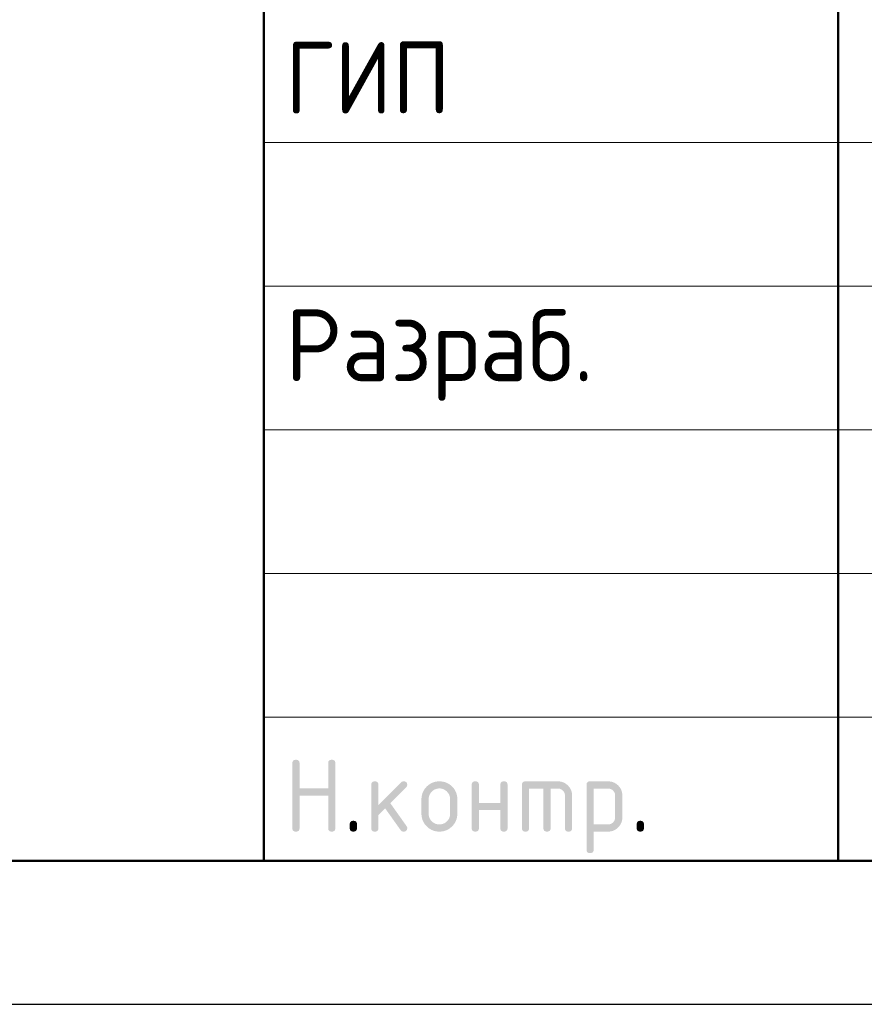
# Model space of a CAD drawing. Header units: millimetres. Extents: x 0 to 50400, y 0 to 35652.
# Tile 5 of 13: x 26580 to 30109, y 0 to 4113. Entities that reach past the tile are written whole.
import ezdxf

# ---------------------------------------------------------------- set-up
doc = ezdxf.new("R2010")
doc.units = ezdxf.units.MM
doc.layers.add('Standard', color=7, linetype='Continuous', lineweight=25)
doc.styles.add('ISOCPEUR', font='txt')

msp = doc.modelspace()

# ---------------------------------------------------------------- hatches: boundary and pattern name
at = {"layer": 'Standard', "linetype": 'Continuous', "lineweight": 25, "transparency": 33554687}
for points in [[(27718.9, 736.5), (27718.9, 1006.5), (27718.9, 1008.4), (27719.1, 1010.1), (27719.4, 1011.7), (27719.8, 1013.1), (27720.3, 1014.5), (27721, 1015.7), (27721.7, 1016.9), (27722.7, 1017.8), (27723.6, 1018.7), (27724.8, 1019.4), (27725.9, 1020.1), (27727.4, 1020.6), (27728.8, 1021.1), (27730.4, 1021.3), (27732, 1021.5), (27733.9, 1021.5), (27735.8, 1021.5), (27737.4, 1021.3), (27739.1, 1021.1), (27740.5, 1020.6), (27741.9, 1020.1), (27743.1, 1019.4), (27744.3, 1018.7), (27745.2, 1017.8), (27746.1, 1016.9), (27746.8, 1015.7), (27747.5, 1014.5), (27748, 1013.1), (27748.5, 1011.7), (27748.7, 1010.1), (27749, 1008.4), (27749, 1006.6), (27749, 901.6), (27868.6, 901.6), (27868.6, 1006.6), (27868.6, 1008.4), (27868.9, 1010.1), (27869.1, 1011.7), (27869.6, 1013.1), (27870, 1014.5), (27870.7, 1015.7), (27871.4, 1016.9), (27872.4, 1017.8), (27873.3, 1018.7), (27874.5, 1019.4), (27875.7, 1020.1), (27877.1, 1020.6), (27878.5, 1021.1), (27880.1, 1021.3), (27881.8, 1021.5), (27883.6, 1021.5), (27885.5, 1021.5), (27887.2, 1021.3), (27888.8, 1021.1), (27890.2, 1020.6), (27891.6, 1020.1), (27892.8, 1019.4), (27894, 1018.7), (27894.9, 1017.8), (27895.9, 1016.9), (27896.6, 1015.7), (27897.3, 1014.5), (27897.7, 1013.1), (27898.2, 1011.7), (27898.4, 1010.1), (27898.7, 1008.4), (27898.7, 1006.5), (27898.7, 736.5), (27898.7, 734.7), (27898.4, 733), (27898.2, 731.4), (27897.7, 730), (27897.3, 728.6), (27896.6, 727.4), (27895.9, 726.2), (27894.9, 725.3), (27894, 724.4), (27892.8, 723.7), (27891.6, 723), (27890.2, 722.5), (27888.8, 722), (27887.2, 721.8), (27885.5, 721.5), (27883.6, 721.5), (27881.8, 721.5), (27880.1, 721.8), (27878.5, 722), (27877.1, 722.5), (27875.7, 723), (27874.5, 723.7), (27873.3, 724.4), (27872.4, 725.3), (27871.4, 726.2), (27870.7, 727.4), (27870, 728.6), (27869.6, 730), (27869.1, 731.4), (27868.9, 733), (27868.6, 734.7), (27868.6, 736.5), (27868.6, 871.5), (27749, 871.5), (27749, 736.5), (27749, 734.7), (27748.7, 733), (27748.5, 731.4), (27748, 730), (27747.5, 728.6), (27746.8, 727.4), (27746.1, 726.2), (27745.2, 725.3), (27744.3, 724.4), (27743.1, 723.7), (27741.9, 723), (27740.5, 722.5), (27739.1, 722), (27737.4, 721.8), (27735.8, 721.5), (27733.9, 721.5), (27732, 721.5), (27730.4, 721.8), (27728.8, 722), (27727.4, 722.5), (27725.9, 723), (27724.8, 723.7), (27723.6, 724.4), (27722.7, 725.3), (27721.7, 726.2), (27721, 727.4), (27720.3, 728.6), (27719.8, 730), (27719.4, 731.4), (27719.1, 733), (27718.9, 734.7)], [(28078.7, 832.8), (28173, 927.1), (28174.1, 928.1), (28175.3, 929), (28176.5, 929.8), (28177.9, 930.3), (28179.2, 930.8), (28180.6, 931.1), (28182.1, 931.4), (28183.7, 931.4), (28185.6, 931.4), (28187.2, 931.1), (28188.9, 930.9), (28190.3, 930.4), (28191.7, 930), (28192.8, 929.3), (28194, 928.6), (28195, 927.6), (28195.9, 926.7), (28196.6, 925.5), (28197.3, 924.3), (28197.8, 922.9), (28198.2, 921.5), (28198.5, 919.9), (28198.7, 918.3), (28198.7, 916.4), (28198.7, 914.9), (28198.4, 913.5), (28198.1, 912.1), (28197.6, 910.8), (28197, 909.5), (28196.1, 908.3), (28195.3, 907.1), (28194.1, 905.9), (28128.3, 840.1), (28195.7, 745.2), (28197.2, 743.1), (28198, 740.9), (28198.7, 738.7), (28198.7, 736.3), (28198.7, 734.5), (28198.5, 732.8), (28198.2, 731.2), (28197.8, 729.9), (28197.3, 728.5), (28196.6, 727.3), (28195.9, 726.2), (28195, 725.2), (28194, 724.3), (28192.8, 723.6), (28191.7, 722.9), (28190.3, 722.5), (28188.9, 722), (28187.2, 721.8), (28185.6, 721.5), (28183.7, 721.5), (28181.7, 721.5), (28179.9, 721.9), (28178.2, 722.3), (28176.6, 723.1), (28175, 723.9), (28173.7, 725.1), (28172.3, 726.3), (28171.2, 727.9), (28106.7, 818.6), (28078.7, 790.6), (28078.7, 736.5), (28078.7, 734.7), (28078.5, 733), (28078.3, 731.4), (28077.8, 730), (28077.3, 728.6), (28076.6, 727.4), (28075.9, 726.2), (28075, 725.3), (28074, 724.4), (28072.9, 723.7), (28071.7, 723), (28070.3, 722.5), (28068.9, 722), (28067.2, 721.8), (28065.6, 721.5), (28063.7, 721.5), (28061.8, 721.5), (28060.2, 721.8), (28058.5, 722), (28057.1, 722.5), (28055.7, 723), (28054.5, 723.7), (28053.4, 724.4), (28052.4, 725.3), (28051.5, 726.2), (28050.8, 727.4), (28050.1, 728.6), (28049.6, 730), (28049.2, 731.4), (28048.9, 733), (28048.7, 734.7), (28048.7, 736.5), (28048.7, 916.4), (28048.7, 918.3), (28048.9, 919.9), (28049.2, 921.5), (28049.6, 922.9), (28050.1, 924.3), (28050.8, 925.5), (28051.5, 926.7), (28052.4, 927.6), (28053.4, 928.6), (28054.5, 929.3), (28055.7, 930), (28057.1, 930.4), (28058.5, 930.9), (28060.2, 931.1), (28061.8, 931.4), (28063.7, 931.4), (28065.6, 931.4), (28067.2, 931.1), (28068.9, 930.9), (28070.3, 930.4), (28071.7, 930), (28072.9, 929.3), (28074, 928.6), (28075, 927.6), (28075.9, 926.7), (28076.6, 925.5), (28077.3, 924.3), (28077.8, 922.9), (28078.3, 921.5), (28078.5, 919.9), (28078.7, 918.3), (28078.7, 916.4)], [(28498.4, 811.4), (28498.4, 736.5), (28498.4, 734.7), (28498.2, 733), (28497.9, 731.4), (28497.5, 730), (28497, 728.6), (28496.3, 727.4), (28495.6, 726.2), (28494.6, 725.3), (28493.7, 724.4), (28492.5, 723.6), (28491.4, 723), (28489.9, 722.5), (28488.5, 722), (28486.9, 721.8), (28485.2, 721.5), (28483.4, 721.5), (28481.5, 721.5), (28479.8, 721.8), (28478.2, 722), (28476.8, 722.5), (28475.4, 723), (28474.2, 723.7), (28473, 724.4), (28472.1, 725.3), (28471.2, 726.2), (28470.5, 727.4), (28469.8, 728.6), (28469.3, 730), (28468.8, 731.4), (28468.6, 733), (28468.3, 734.7), (28468.3, 736.5), (28468.3, 916.4), (28468.3, 918.3), (28468.6, 919.9), (28468.8, 921.5), (28469.3, 922.9), (28469.8, 924.3), (28470.5, 925.5), (28471.2, 926.7), (28472.1, 927.6), (28473, 928.6), (28474.2, 929.3), (28475.4, 930), (28476.8, 930.4), (28478.2, 930.9), (28479.8, 931.1), (28481.5, 931.4), (28483.4, 931.4), (28485.2, 931.4), (28486.9, 931.1), (28488.5, 930.9), (28489.9, 930.4), (28491.4, 930), (28492.5, 929.3), (28493.7, 928.6), (28494.6, 927.6), (28495.6, 926.7), (28496.3, 925.5), (28497, 924.4), (28497.5, 923), (28497.9, 921.5), (28498.2, 919.9), (28498.4, 918.3), (28498.4, 916.4), (28498.4, 841.5), (28588, 841.5), (28588, 916.4), (28588, 918.3), (28588.2, 919.9), (28588.5, 921.5), (28589, 923), (28589.4, 924.4), (28590.1, 925.5), (28590.8, 926.7), (28591.8, 927.6), (28592.7, 928.6), (28593.9, 929.3), (28595.1, 930), (28596.5, 930.4), (28597.9, 930.9), (28599.5, 931.1), (28601.2, 931.4), (28603, 931.4), (28604.9, 931.4), (28606.6, 931.1), (28608.2, 930.9), (28609.6, 930.4), (28611, 930), (28612.2, 929.3), (28613.4, 928.6), (28614.3, 927.6), (28615.2, 926.7), (28615.9, 925.5), (28616.7, 924.3), (28617.1, 922.9), (28617.6, 921.5), (28617.8, 919.9), (28618.1, 918.3), (28618.1, 916.4), (28618.1, 736.5), (28618.1, 734.7), (28617.8, 733), (28617.6, 731.4), (28617.1, 730), (28616.7, 728.6), (28615.9, 727.4), (28615.2, 726.2), (28614.3, 725.3), (28613.4, 724.4), (28612.2, 723.7), (28611, 723), (28609.6, 722.5), (28608.2, 722), (28606.6, 721.8), (28604.9, 721.5), (28603, 721.5), (28601.2, 721.5), (28599.5, 721.8), (28597.9, 722), (28596.5, 722.5), (28595.1, 723), (28593.9, 723.6), (28592.7, 724.4), (28591.8, 725.3), (28590.8, 726.2), (28590.1, 727.4), (28589.4, 728.6), (28589, 730), (28588.5, 731.4), (28588.2, 733), (28588, 734.7), (28588, 736.5), (28588, 811.4)], [(28693.2, 931.4), (28828.1, 931.4), (28831.2, 931.4), (28834.2, 931.1), (28837.2, 930.8), (28840.1, 930.3), (28843, 929.7), (28845.7, 928.9), (28848.5, 928.1), (28851.2, 927), (28853.8, 925.9), (28856.4, 924.5), (28858.9, 923.2), (28861.3, 921.5), (28863.7, 919.9), (28866, 918), (28868.3, 916.1), (28870.5, 913.9), (28872.7, 911.7), (28874.6, 909.4), (28876.5, 907.1), (28878.2, 904.7), (28879.8, 902.3), (28881.2, 899.7), (28882.5, 897.2), (28883.6, 894.5), (28884.7, 891.9), (28885.5, 889.1), (28886.4, 886.3), (28886.9, 883.4), (28887.5, 880.6), (28887.7, 877.6), (28888, 874.5), (28888, 871.4), (28888, 736.5), (28888, 734.7), (28887.8, 733), (28887.5, 731.4), (28887.1, 730), (28886.6, 728.6), (28885.9, 727.4), (28885.2, 726.2), (28884.3, 725.3), (28883.3, 724.4), (28882.1, 723.7), (28881, 723), (28879.6, 722.5), (28878.1, 722), (28876.5, 721.8), (28874.9, 721.5), (28873, 721.5), (28871.1, 721.5), (28869.5, 721.8), (28867.8, 722), (28866.4, 722.5), (28865, 723), (28863.8, 723.6), (28862.7, 724.4), (28861.7, 725.3), (28860.8, 726.2), (28860.1, 727.4), (28859.4, 728.6), (28858.9, 730), (28858.4, 731.4), (28858.2, 733), (28857.9, 734.7), (28857.9, 736.5), (28857.9, 871.4), (28857.9, 874.5), (28857.4, 877.5), (28856.9, 880.4), (28855.8, 883.1), (28854.7, 885.7), (28853.1, 888.1), (28851.5, 890.5), (28849.3, 892.7), (28847.2, 894.8), (28844.8, 896.5), (28842.4, 898.1), (28839.7, 899.2), (28837.1, 900.2), (28834.1, 900.8), (28831.2, 901.3), (28828, 901.3), (28798.1, 901.3), (28798.1, 736.5), (28798.1, 734.7), (28797.9, 733), (28797.6, 731.4), (28797.2, 730), (28796.7, 728.6), (28796, 727.4), (28795.3, 726.2), (28794.4, 725.3), (28793.4, 724.4), (28792.3, 723.6), (28791.1, 723), (28789.7, 722.5), (28788.3, 722), (28786.6, 721.8), (28785, 721.5), (28783.1, 721.5), (28781.2, 721.5), (28779.6, 721.8), (28777.9, 722), (28776.5, 722.5), (28775.1, 723), (28773.9, 723.6), (28772.8, 724.4), (28771.8, 725.3), (28770.9, 726.2), (28770.2, 727.4), (28769.5, 728.6), (28769, 730), (28768.5, 731.4), (28768.3, 733), (28768.1, 734.7), (28768.1, 736.5), (28768.1, 901.3), (28708.2, 901.3), (28708.2, 736.5), (28708.2, 734.7), (28708, 733), (28707.8, 731.4), (28707.3, 730), (28706.8, 728.6), (28706.1, 727.4), (28705.4, 726.2), (28704.5, 725.3), (28703.5, 724.4), (28702.4, 723.6), (28701.2, 723), (28699.8, 722.5), (28698.4, 722), (28696.7, 721.8), (28695.1, 721.5), (28693.2, 721.5), (28691.3, 721.5), (28689.7, 721.8), (28688, 722), (28686.6, 722.5), (28685.2, 723), (28684, 723.7), (28682.9, 724.4), (28681.9, 725.3), (28681, 726.2), (28680.3, 727.4), (28679.6, 728.6), (28679.1, 730), (28678.7, 731.4), (28678.4, 733), (28678.2, 734.7), (28678.2, 736.5), (28678.2, 916.4), (28678.2, 918.3), (28678.4, 919.9), (28678.6, 921.5), (28679.1, 922.9), (28679.6, 924.3), (28680.3, 925.5), (28681, 926.7), (28681.9, 927.6), (28682.9, 928.6), (28684, 929.3), (28685.2, 930), (28686.6, 930.4), (28688, 930.9), (28689.6, 931.1), (28691.3, 931.4)], [(27958.8, 751.6), (27958.8, 753.5), (27959, 755.1), (27959.3, 756.8), (27959.7, 758.2), (27960.2, 759.6), (27960.9, 760.8), (27961.6, 761.9), (27962.5, 762.9), (27963.5, 763.8), (27964.7, 764.5), (27965.8, 765.2), (27967.2, 765.7), (27968.6, 766.2), (27970.3, 766.4), (27971.9, 766.6), (27973.8, 766.6), (27975.7, 766.6), (27977.3, 766.4), (27979, 766.2), (27980.4, 765.7), (27981.8, 765.2), (27983, 764.5), (27984.1, 763.8), (27985.1, 762.9), (27986, 761.9), (27986.7, 760.8), (27987.4, 759.6), (27987.9, 758.2), (27988.4, 756.8), (27988.6, 755.1), (27988.8, 753.5), (27988.8, 751.6), (27988.8, 736.6), (27988.8, 734.7), (27988.6, 733), (27988.4, 731.4), (27987.9, 730), (27987.4, 728.6), (27986.7, 727.4), (27986, 726.2), (27985.1, 725.3), (27984.1, 724.4), (27983, 723.7), (27981.8, 723), (27980.4, 722.5), (27979, 722), (27977.3, 721.8), (27975.7, 721.5), (27973.8, 721.5), (27971.9, 721.5), (27970.3, 721.8), (27968.6, 722), (27967.2, 722.5), (27965.8, 723), (27964.7, 723.7), (27963.5, 724.4), (27962.5, 725.3), (27961.6, 726.2), (27960.9, 727.4), (27960.2, 728.6), (27959.7, 730), (27959.3, 731.4), (27959, 733), (27958.8, 734.7), (27958.8, 736.6)], [(29158, 751.6), (29158, 753.5), (29158.2, 755.1), (29158.4, 756.8), (29158.9, 758.2), (29159.4, 759.6), (29160.1, 760.8), (29160.8, 761.9), (29161.7, 762.9), (29162.6, 763.8), (29163.8, 764.5), (29165, 765.2), (29166.4, 765.7), (29167.8, 766.2), (29169.5, 766.4), (29171.1, 766.6), (29173, 766.6), (29174.9, 766.6), (29176.5, 766.4), (29178.1, 766.2), (29179.6, 765.7), (29181, 765.2), (29182.1, 764.5), (29183.3, 763.8), (29184.3, 762.9), (29185.2, 761.9), (29185.9, 760.8), (29186.6, 759.6), (29187.1, 758.2), (29187.5, 756.8), (29187.8, 755.1), (29188, 753.5), (29188, 751.6), (29188, 736.6), (29188, 734.7), (29187.8, 733), (29187.5, 731.4), (29187.1, 730), (29186.6, 728.6), (29185.9, 727.4), (29185.2, 726.2), (29184.3, 725.3), (29183.3, 724.4), (29182.1, 723.7), (29181, 723), (29179.6, 722.5), (29178.1, 722), (29176.5, 721.8), (29174.9, 721.5), (29173, 721.5), (29171.1, 721.5), (29169.5, 721.8), (29167.8, 722), (29166.4, 722.5), (29165, 723), (29163.8, 723.7), (29162.6, 724.4), (29161.7, 725.3), (29160.8, 726.2), (29160.1, 727.4), (29159.4, 728.6), (29158.9, 730), (29158.4, 731.4), (29158.2, 733), (29158, 734.7), (29158, 736.6)]]:
    msp.add_hatch(color=7, dxfattribs=at).paths.add_polyline_path(points, flags=16)
h = msp.add_hatch(color=7, dxfattribs=at)
h.paths.add_polyline_path([(28258.5, 796.5), (28258.5, 856.4), (28258.5, 860.3), (28258.8, 864.1), (28259.2, 867.8), (28259.9, 871.4), (28260.6, 875), (28261.6, 878.5), (28262.6, 881.9), (28264, 885.3), (28265.3, 888.6), (28267.1, 891.7), (28268.8, 894.9), (28270.8, 897.9), (28272.9, 901), (28275.3, 903.8), (28277.7, 906.7), (28280.4, 909.5), (28283.1, 912.2), (28286, 914.6), (28288.9, 917), (28291.9, 919.1), (28294.9, 921.1), (28298.1, 922.8), (28301.3, 924.5), (28304.6, 925.9), (28307.9, 927.3), (28311.4, 928.3), (28314.8, 929.3), (28318.4, 930), (28322, 930.7), (28325.7, 931), (28329.5, 931.4), (28333.4, 931.4), (28337.3, 931.4), (28341.1, 931), (28344.9, 930.7), (28348.5, 930), (28352.2, 929.3), (28355.6, 928.3), (28359.1, 927.3), (28362.4, 926), (28365.8, 924.6), (28368.9, 922.9), (28372.1, 921.2), (28375.1, 919.2), (28378.1, 917.1), (28381, 914.8), (28383.9, 912.4), (28386.6, 909.7), (28389.3, 907), (28391.6, 904.1), (28394, 901.3), (28396, 898.2), (28398.1, 895.2), (28399.8, 892), (28401.5, 888.9), (28402.8, 885.5), (28404.2, 882.2), (28405.2, 878.7), (28406.2, 875.2), (28406.9, 871.6), (28407.6, 868), (28407.9, 864.2), (28408.2, 860.4), (28408.2, 856.4), (28408.2, 796.5), (28408.2, 792.6), (28407.9, 788.9), (28407.5, 785.1), (28406.9, 781.5), (28406.2, 777.9), (28405.2, 774.4), (28404.1, 771), (28402.8, 767.7), (28401.4, 764.4), (28399.7, 761.2), (28398, 758), (28395.9, 755), (28393.9, 752), (28391.5, 749.1), (28389.1, 746.2), (28386.3, 743.5), (28383.6, 740.7), (28380.7, 738.3), (28377.8, 735.9), (28374.8, 733.9), (28371.8, 731.8), (28368.6, 730.1), (28365.5, 728.4), (28362.2, 727), (28358.8, 725.6), (28355.4, 724.6), (28351.9, 723.6), (28348.3, 722.9), (28344.7, 722.2), (28341, 721.9), (28337.3, 721.5), (28333.4, 721.5), (28329.5, 721.5), (28325.7, 721.9), (28322, 722.2), (28318.4, 722.9), (28314.8, 723.6), (28311.4, 724.6), (28307.9, 725.6), (28304.6, 727), (28301.3, 728.4), (28298.1, 730.1), (28294.9, 731.8), (28291.9, 733.9), (28288.9, 735.9), (28286, 738.3), (28283.1, 740.7), (28280.4, 743.5), (28277.7, 746.2), (28275.3, 749.1), (28272.9, 752), (28270.8, 755), (28268.8, 758), (28267.1, 761.2), (28265.3, 764.4), (28264, 767.7), (28262.6, 771), (28261.6, 774.4), (28260.6, 777.9), (28259.9, 781.5), (28259.2, 785.1), (28258.8, 788.9), (28258.5, 792.6)], flags=16)
h.paths.add_polyline_path([(28378.2, 796.6), (28378.2, 856.6), (28378.2, 861.2), (28377.4, 865.5), (28376.5, 869.9), (28374.9, 873.8), (28373.2, 877.8), (28370.8, 881.4), (28368.3, 885.1), (28365.1, 888.4), (28361.8, 891.7), (28358.1, 894.1), (28354.5, 896.6), (28350.6, 898.3), (28346.6, 899.9), (28342.3, 900.7), (28338, 901.6), (28333.4, 901.6), (28328.7, 901.6), (28324.4, 900.7), (28320.1, 899.9), (28316.2, 898.3), (28312.2, 896.6), (28308.6, 894.1), (28305, 891.7), (28301.7, 888.4), (28298.4, 885.1), (28295.9, 881.4), (28293.5, 877.8), (28291.8, 873.8), (28290.2, 869.9), (28289.4, 865.5), (28288.6, 861.2), (28288.6, 856.6), (28288.6, 796.6), (28288.6, 791.9), (28289.4, 787.5), (28290.2, 783.2), (28291.8, 779.2), (28293.4, 775.2), (28295.9, 771.6), (28298.3, 767.9), (28301.6, 764.7), (28304.8, 761.4), (28308.4, 758.9), (28312.1, 756.5), (28316, 754.9), (28320, 753.2), (28324.3, 752.4), (28328.7, 751.6), (28333.4, 751.6), (28338, 751.6), (28342.3, 752.4), (28346.6, 753.2), (28350.6, 754.9), (28354.5, 756.5), (28358.1, 759), (28361.8, 761.5), (28365.1, 764.8), (28368.3, 768.1), (28370.8, 771.7), (28373.2, 775.3), (28374.9, 779.3), (28376.5, 783.3), (28377.4, 787.6), (28378.2, 791.9)])
h = msp.add_hatch(color=7, dxfattribs=at)
h.paths.add_polyline_path([(28948.1, 916.4), (28948.1, 918.3), (28948.4, 919.9), (28948.6, 921.5), (28949.1, 923), (28949.5, 924.3), (28950.2, 925.5), (28950.9, 926.7), (28951.9, 927.6), (28952.8, 928.6), (28954, 929.3), (28955.1, 930), (28956.5, 930.4), (28957.9, 930.9), (28959.6, 931.1), (28961.2, 931.4), (28963.1, 931.4), (29038, 931.4), (29041.1, 931.4), (29044.1, 931.1), (29047.2, 930.8), (29050.1, 930.3), (29052.9, 929.8), (29055.7, 928.9), (29058.5, 928.1), (29061.2, 927), (29063.8, 925.9), (29066.4, 924.6), (29068.9, 923.2), (29071.3, 921.6), (29073.7, 920), (29076, 918.1), (29078.3, 916.2), (29080.5, 914), (29082.7, 911.8), (29084.6, 909.5), (29086.5, 907.2), (29088.1, 904.8), (29089.7, 902.4), (29091.1, 899.9), (29092.4, 897.3), (29093.5, 894.7), (29094.6, 892), (29095.4, 889.2), (29096.2, 886.5), (29096.8, 883.5), (29097.3, 880.6), (29097.6, 877.6), (29097.8, 874.6), (29097.8, 871.4), (29097.8, 781.5), (29097.8, 778.4), (29097.6, 775.4), (29097.3, 772.4), (29096.8, 769.5), (29096.2, 766.6), (29095.4, 763.8), (29094.6, 761), (29093.5, 758.4), (29092.4, 755.7), (29091.1, 753.2), (29089.7, 750.7), (29088.1, 748.2), (29086.5, 745.8), (29084.6, 743.5), (29082.7, 741.2), (29080.5, 739), (29078.3, 736.8), (29076, 734.9), (29073.8, 733), (29071.3, 731.4), (29068.9, 729.7), (29066.4, 728.4), (29063.9, 727), (29061.2, 725.9), (29058.6, 724.8), (29055.8, 724), (29053, 723.2), (29050.1, 722.6), (29047.2, 722.1), (29044.2, 721.8), (29041.1, 721.5), (29038, 721.5), (28978.2, 721.5), (28978.2, 646.6), (28978.2, 644.8), (28977.9, 643.1), (28977.7, 641.5), (28977.2, 640.1), (28976.8, 638.7), (28976.1, 637.5), (28975.4, 636.3), (28974.4, 635.4), (28973.5, 634.5), (28972.3, 633.8), (28971.1, 633.1), (28969.7, 632.6), (28968.3, 632.1), (28966.7, 631.9), (28965, 631.7), (28963.1, 631.7), (28961.3, 631.7), (28959.6, 631.9), (28958, 632.1), (28956.6, 632.6), (28955.2, 633.1), (28954, 633.8), (28952.8, 634.5), (28951.9, 635.4), (28950.9, 636.3), (28950.2, 637.5), (28949.5, 638.7), (28949.1, 640.1), (28948.6, 641.5), (28948.4, 643.1), (28948.1, 644.8), (28948.1, 646.6)], flags=16)
h.paths.add_polyline_path([(28978.2, 901.3), (28978.2, 751.6), (29037.9, 751.6), (29041, 751.6), (29043.9, 752.1), (29046.8, 752.7), (29049.4, 753.8), (29052.1, 754.9), (29054.5, 756.5), (29056.9, 758.1), (29059.1, 760.3), (29061.3, 762.5), (29062.9, 764.9), (29064.5, 767.4), (29065.6, 770), (29066.7, 772.7), (29067.2, 775.5), (29067.8, 778.4), (29067.8, 781.5), (29067.8, 871.4), (29067.8, 874.6), (29067.2, 877.5), (29066.7, 880.4), (29065.6, 883.1), (29064.6, 885.7), (29062.9, 888.1), (29061.3, 890.5), (29059.2, 892.7), (29057, 894.9), (29054.6, 896.5), (29052.2, 898.1), (29049.6, 899.2), (29046.9, 900.2), (29044, 900.8), (29041.1, 901.3), (29037.9, 901.3)])

# ---------------------------------------------------------------- linework, layer by layer
at = {"layer": 'Standard', "color": 7, "linetype": 'Continuous', "lineweight": 50, "transparency": 33554687}
for p, q in [((27600, 600), (27600, 7200)), ((30000, 600), (30000, 7200))]:
    msp.add_line(p, q, dxfattribs=at)
at = {"layer": 'Standard', "color": 7, "linetype": 'Continuous', "lineweight": 13, "transparency": 33554687}
for p, q in [((27600, 3600), (35400, 3600)), ((27600, 3000), (35400, 3000)), ((27600, 3000), (35400, 3000)), ((27600, 2400), (35400, 2400)), ((27600, 2400), (35400, 2400)), ((27600, 1800), (35400, 1800)), ((27600, 1200), (35400, 1200))]:
    msp.add_line(p, q, dxfattribs=at)
at = {"layer": 'Standard', "color": 7, "linetype": 'Continuous', "lineweight": 25, "transparency": 33554687}
msp.add_line((27600, 600), (49800, 600), dxfattribs=at)
msp.add_line((27600, 600), (49800, 600), dxfattribs=at)
msp.add_line((27600, 600), (49800, 600), dxfattribs=at)
msp.add_lwpolyline([(0, 0), (50400, 0), (50400, 35640), (0, 35640), (0, 0)], close=True, dxfattribs=at)
at = {"layer": 'Standard', "color": 7, "linetype": 'Continuous', "lineweight": 13, "transparency": 33554687}
msp.add_lwpolyline([(50400, 35640), (0, 35640), (0, 0), (50400, 0), (50400, 35640)], dxfattribs=at)
msp.add_lwpolyline([(50400, 35640), (0, 35640), (0, 0), (50400, 0), (50400, 35640)], dxfattribs=at)
at = {"layer": 'Standard', "color": 7, "linetype": 'Continuous', "lineweight": 50, "transparency": 33554687}
msp.add_lwpolyline([(2400, 35040), (49800, 35040), (49800, 600), (2400, 600), (2400, 35040)], close=True, dxfattribs=at)
at = {"layer": 'Standard', "color": 7, "linetype": 'Continuous', "lineweight": 25, "transparency": 33554687}
msp.add_lwpolyline([(49800, 7200), (27600, 7200), (27600, 600), (49800, 600), (49800, 7200)], dxfattribs=at)

# ---------------------------------------------------------------- texts
at = {"layer": 'Standard', "color": 7, "linetype": 'Continuous', "lineweight": 25, "transparency": 33554687, "char_height": 300, "attachment_point": 7, "style": 'ISOCPEUR'}
for s, insert, width in [('\\W0.92;ГИП', (27688.8, 3721.5), 827.543), ('\\W0.96;Разраб.', (27688.8, 2521.5), 1567.875)]:
    msp.add_mtext(s, dxfattribs=dict(at, insert=insert, width=width))

doc.saveas('drawing.dxf')
